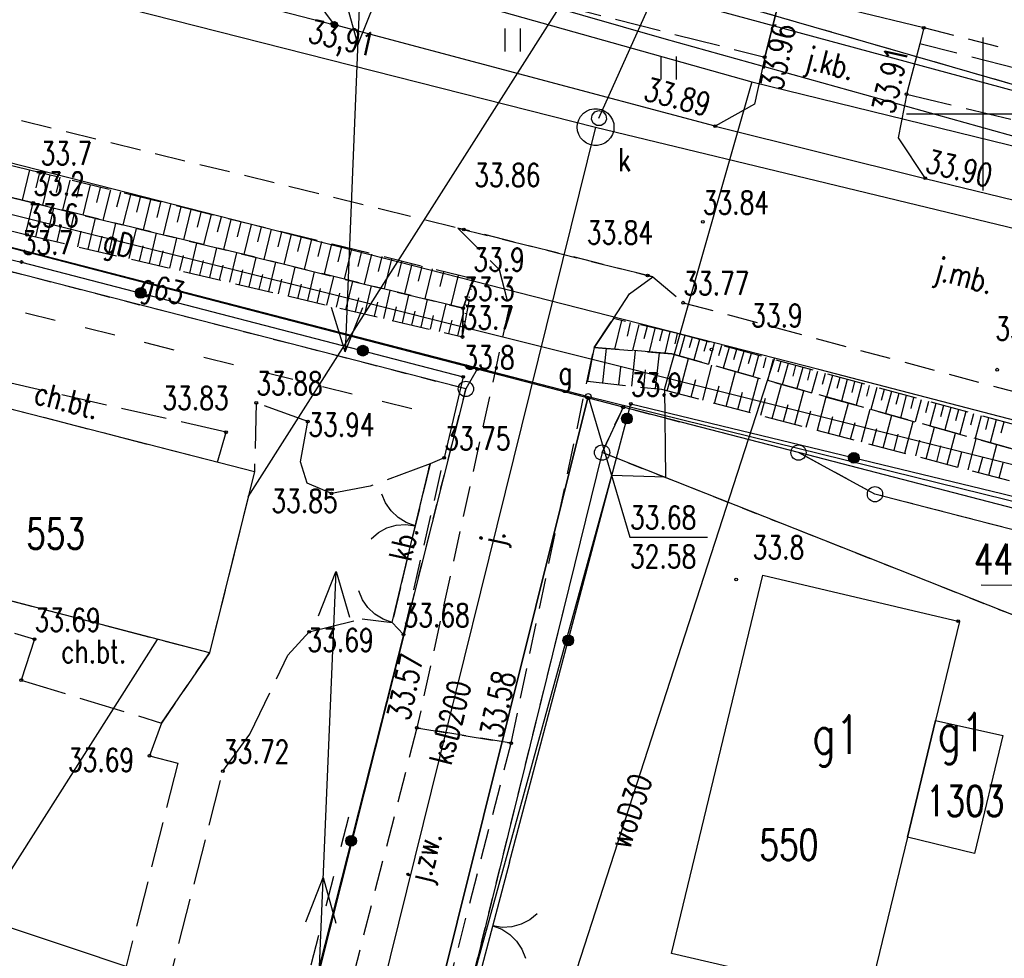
# Model space of a CAD drawing. Extents: x 6550385 to 6550663, y 5985693 to 5985865.
# Tile 11 of 19: x 6550569 to 6550601, y 5985722 to 5985753. Entities that reach past the tile are written whole.
import ezdxf
from ezdxf.enums import TextEntityAlignment as Align

# ---------------------------------------------------------------- set-up
doc = ezdxf.new("R2010")
doc.units = 0
doc.header["$MEASUREMENT"] = 0
for name, pattern in [('1', [2, 1, -1]), ('2', [1, 0.5, -0.5]), ('423', [2, 1.5, -0.5]), ('424', [1.5, 1, -0.5]), ('9', [1.75, 1.25, -0.5]), ('901', [0])]:
    doc.linetypes.add(name, pattern=pattern)
doc.layers.get('0').update_dxf_attribs({"linetype": 'CONTINUOUS'})
for name, color, linetype in [('000_INNE__NIEZYDENTYFIKOWA', 7, 'CONTINUOUS'), ('202-PUNKT_GRANICZNY', 7, 'CONTINUOUS'), ('203-PUNKT_GRANICZNY', 7, 'CONTINUOUS'), ('211-NUMER_DZIALKI_EWIDENCY', 7, 'CONTINUOUS'), ('218-KONTUR_UZYTKU_GRUNTOWE', 7, 'CONTINUOUS'), ('219-DZIALKA_EWIDENCYJNA', 7, 'CONTINUOUS'), ('312-BUDYNEK_EWIDENCYJNY', 7, 'CONTINUOUS'), ('312-OZNACZENIE_BUDYNKU_EWI', 7, 'CONTINUOUS'), ('BRAMA', 7, 'CONTINUOUS'), ('CHODNIK', 7, 'CONTINUOUS'), ('CHODNIK-ATR17', 7, 'CONTINUOUS'), ('FURTKA', 7, 'CONTINUOUS'), ('INNY_OBIEKT_ZAGOSPODAROWAN', 7, 'CONTINUOUS'), ('JEZDNIA', 7, 'CONTINUOUS'), ('JEZDNIA-ATR17', 7, 'CONTINUOUS'), ('KOMORA_PODZIEMNA', 7, 'CONTINUOUS'), ('KRAWEZNIK', 7, 'CONTINUOUS'), ('OBSZAR_UTWARDZONY', 7, 'CONTINUOUS'), ('OBSZAR_UTWARDZONY-ATR17', 7, 'CONTINUOUS'), ('OBUDOWA_OCHRONNA_PRZEWODU', 7, 'CONTINUOUS'), ('OGRODZENIE_TRWALE', 7, 'CONTINUOUS'), ('OPISY', 7, 'CONTINUOUS'), ('PIKIETA_NATURALNA', 7, 'CONTINUOUS'), ('PIKIETA_NATURALNA-ATR2', 7, 'CONTINUOUS'), ('PIKIETA_SZTUCZNA', 7, 'CONTINUOUS'), ('PIKIETA_SZTUCZNA-ATR2', 7, 'CONTINUOUS'), ('PRZEWOD_ELEKTROENERGETYCZ0', 7, 'CONTINUOUS'), ('PRZEWOD_ELEKTROENERGETYCZN', 7, 'CONTINUOUS'), ('PRZEWOD_GAZOWY', 7, 'CONTINUOUS'), ('PRZEWOD_GAZOWY-ATR1', 7, 'CONTINUOUS'), ('PRZEWOD_KANALIZACYJNY', 7, 'CONTINUOUS'), ('PRZEWOD_KANALIZACYJNY-ATR1', 7, 'CONTINUOUS'), ('PRZEWOD_TELEKOMUNIKACYJNY_', 7, 'CONTINUOUS'), ('PRZEWOD_WODOCIAGOWY', 7, 'CONTINUOUS'), ('PRZEWOD_WODOCIAGOWY-ATR1', 7, 'CONTINUOUS'), ('RZEDNA-ATR2', 7, 'CONTINUOUS'), ('RZEDNA-ATR3', 7, 'CONTINUOUS'), ('SKARPA_NIEUMOCNIONA', 7, 'CONTINUOUS'), ('TRAWNIK', 7, 'CONTINUOUS'), ('WLAZ_DO_KOMORY_LUB_KANALU0', 7, 'CONTINUOUS'), ('WLAZ_DO_KOMORY_LUB_KANALU_', 7, 'CONTINUOUS'), ('ZASUWA_LUB_ZAWOR-ATR17', 7, 'CONTINUOUS')]:
    doc.layers.add(name, color=color, linetype=linetype)
doc.styles.add('STYL_ARIAL', font='simplex', dxfattribs={"width": 0.75, "oblique": 0.1})

# ---------------------------------------------------------------- blocks, each defined once
blk = doc.blocks.new('202')
at = {"color": 0}
blk.add_circle((0, 0), 0.25, dxfattribs=at)
blk = doc.blocks.new('203')
at = {"color": 0}
blk.add_circle((0, 0), 0.05, dxfattribs=at)
blk = doc.blocks.new('US22')
at = {"color": 7}
blk.add_polyline3d([(0, 0.25, 0), (0.1352, 0.2103, 0), (0.2274, 0.1039, 0), (0.2475, -0.0356, 0), (0.1889, -0.1637, 0), (0.0704, -0.2399, 0), (-0.0704, -0.2399, 0), (-0.1889, -0.1637, 0), (-0.2475, -0.0356, 0), (-0.2274, 0.1039, 0), (-0.1352, 0.2103, 0), (0, 0.25, 0)], dxfattribs=at)
blk = doc.blocks.new('OK02')
at = {"color": 7}
for points in [[(-0.75, 1.299, 0), (-0.4963, 1.1147, 0), (-0.2865, 0.8817, 0), (-0.1297, 0.6101, 0), (-0.0328, 0.3119, 0), (0, 0, 0)], [(0, 0, 0), (0.0328, 0.3119, 0), (0.1297, 0.6101, 0), (0.2865, 0.8817, 0), (0.4963, 1.1147, 0), (0.75, 1.299, 0)]]:
    blk.add_polyline3d(points, dxfattribs=at)
blk = doc.blocks.new('OK04')
at = {"color": 7}
blk.add_polyline3d([(0, 0.001, 0), (0.0328, 0.3129, 0), (0.1297, 0.6111, 0), (0.2865, 0.8827, 0), (0.4963, 1.1157, 0), (0.75, 1.3, 0)], dxfattribs=at)
blk = doc.blocks.new('PW01')
at = {"color": 7}
blk.add_polyline3d([(0.045, 0, 0), (0.0318, -0.0318, 0), (0, -0.045, 0), (-0.0318, -0.0318, 0), (-0.045, 0, 0), (-0.0318, 0.0318, 0), (0, 0.045, 0), (0.0318, 0.0318, 0), (0.045, 0, 0)], dxfattribs=at)
blk = doc.blocks.new('801')
at = {"color": 0}
for radius in [0.1, 0.09, 0.08, 0.07, 0.06, 0.05, 0.04, 0.03, 0.02, 0.01]:
    blk.add_circle((0, 0), radius, dxfattribs=at)
blk = doc.blocks.new('TU04')
at = {"color": 7}
for points in [[(0, 0, 0), (0, 0.75, 0)], [(0.5, 0, 0), (0.5, 0.75, 0)]]:
    blk.add_polyline3d(points, dxfattribs=at)

msp = doc.modelspace()

# ---------------------------------------------------------------- linework, layer by layer
at = {"layer": '000_INNE__NIEZYDENTYFIKOWA', "color": 7}
for points in [[(6550568.84, 5985748.17, 0), (6550568.6, 5985747.18, 0)], [(6550569.17, 5985748.09, 0), (6550569.05, 5985747.59, 0)], [(6550569.5, 5985748.01, 0), (6550569.26, 5985747.02, 0)], [(6550569.83, 5985747.93, 0), (6550569.71, 5985747.43, 0)], [(6550570.16, 5985747.84, 0), (6550569.92, 5985746.86, 0)], [(6550570.49, 5985747.76, 0), (6550570.37, 5985747.27, 0)], [(6550570.82, 5985747.68, 0), (6550570.58, 5985746.69, 0)], [(6550571.15, 5985747.6, 0), (6550571.03, 5985747.11, 0)], [(6550571.48, 5985747.52, 0), (6550571.23, 5985746.53, 0)], [(6550571.81, 5985747.44, 0), (6550571.68, 5985746.95, 0)], [(6550572.14, 5985747.36, 0), (6550571.89, 5985746.37, 0)], [(6550572.46, 5985747.28, 0), (6550572.34, 5985746.79, 0)], [(6550568.71, 5985746.06, 0), (6550568.96, 5985747.09, 0)], [(6550572.79, 5985747.2, 0), (6550572.55, 5985746.21, 0)], [(6550573.12, 5985747.12, 0), (6550573, 5985746.62, 0)], [(6550573.45, 5985747.04, 0), (6550573.21, 5985746.05, 0)], [(6550573.78, 5985746.96, 0), (6550573.66, 5985746.46, 0)], [(6550569.39, 5985745.9, 0), (6550569.63, 5985746.92, 0)], [(6550570.08, 5985745.74, 0), (6550570.31, 5985746.76, 0)], [(6550574.11, 5985746.88, 0), (6550573.87, 5985745.89, 0)], [(6550574.44, 5985746.79, 0), (6550574.32, 5985746.3, 0)], [(6550574.77, 5985746.71, 0), (6550574.52, 5985745.73, 0)], [(6550575.1, 5985746.63, 0), (6550574.97, 5985746.14, 0)], [(6550569.05, 5985745.98, 0), (6550569.17, 5985746.5, 0)], [(6550569.74, 5985745.82, 0), (6550569.86, 5985746.33, 0)], [(6550570.75, 5985745.58, 0), (6550570.99, 5985746.59, 0)], [(6550571.43, 5985745.42, 0), (6550571.66, 5985746.43, 0)], [(6550575.42, 5985746.55, 0), (6550575.18, 5985745.57, 0)], [(6550575.75, 5985746.47, 0), (6550575.63, 5985745.98, 0)], [(6550576.08, 5985746.39, 0), (6550575.84, 5985745.41, 0)], [(6550576.41, 5985746.31, 0), (6550576.29, 5985745.82, 0)], [(6550570.42, 5985745.66, 0), (6550570.53, 5985746.17, 0)], [(6550571.09, 5985745.5, 0), (6550571.21, 5985746.01, 0)], [(6550572.1, 5985745.27, 0), (6550572.33, 5985746.26, 0)], [(6550572.76, 5985745.11, 0), (6550572.99, 5985746.1, 0)], [(6550576.74, 5985746.23, 0), (6550576.5, 5985745.24, 0)], [(6550577.07, 5985746.15, 0), (6550576.95, 5985745.66, 0)], [(6550577.39, 5985746.07, 0), (6550577.15, 5985745.08, 0)], [(6550577.72, 5985745.99, 0), (6550577.6, 5985745.5, 0)], [(6550571.76, 5985745.35, 0), (6550571.88, 5985745.85, 0)], [(6550572.43, 5985745.19, 0), (6550572.55, 5985745.69, 0)], [(6550573.42, 5985744.96, 0), (6550573.65, 5985745.94, 0)], [(6550574.08, 5985744.8, 0), (6550574.31, 5985745.78, 0)], [(6550578.05, 5985745.91, 0), (6550577.81, 5985744.92, 0)], [(6550578.38, 5985745.83, 0), (6550578.26, 5985745.34, 0)], [(6550578.71, 5985745.75, 0), (6550578.47, 5985744.76, 0)], [(6550579.04, 5985745.67, 0), (6550578.91, 5985745.17, 0)], [(6550573.09, 5985745.03, 0), (6550573.21, 5985745.53, 0)], [(6550573.75, 5985744.88, 0), (6550573.87, 5985745.37, 0)], [(6550574.73, 5985744.65, 0), (6550574.96, 5985745.62, 0)], [(6550575.38, 5985744.5, 0), (6550575.61, 5985745.46, 0)], [(6550579.36, 5985745.59, 0), (6550579.12, 5985744.6, 0)], [(6550579.69, 5985745.51, 0), (6550579.57, 5985745.01, 0)], [(6550580.02, 5985745.42, 0), (6550579.78, 5985744.44, 0)], [(6550580.35, 5985745.34, 0), (6550580.23, 5985744.85, 0)], [(6550574.4, 5985744.73, 0), (6550574.52, 5985745.21, 0)], [(6550575.05, 5985744.57, 0), (6550575.17, 5985745.06, 0)], [(6550576.02, 5985744.35, 0), (6550576.25, 5985745.31, 0)], [(6550576.66, 5985744.2, 0), (6550576.89, 5985745.15, 0)], [(6550580.67, 5985745.26, 0), (6550580.43, 5985744.28, 0)], [(6550581, 5985745.18, 0), (6550580.88, 5985744.69, 0)], [(6550581.33, 5985745.1, 0), (6550581.09, 5985744.12, 0)], [(6550581.66, 5985745.02, 0), (6550581.54, 5985744.53, 0)], [(6550575.7, 5985744.42, 0), (6550575.81, 5985744.9, 0)], [(6550576.34, 5985744.27, 0), (6550576.46, 5985744.75, 0)], [(6550577.3, 5985744.05, 0), (6550577.52, 5985744.99, 0)], [(6550577.93, 5985743.9, 0), (6550578.15, 5985744.84, 0)], [(6550578.56, 5985743.75, 0), (6550578.78, 5985744.69, 0)], [(6550582, 5985744.94, 0), (6550581.76, 5985743.96, 0)], [(6550582.37, 5985744.85, 0), (6550582.25, 5985744.36, 0)], [(6550582.85, 5985744.73, 0), (6550582.61, 5985743.75, 0)], [(6550576.98, 5985744.12, 0), (6550577.09, 5985744.6, 0)], [(6550577.61, 5985743.97, 0), (6550577.73, 5985744.44, 0)], [(6550579.18, 5985743.6, 0), (6550579.4, 5985744.53, 0)], [(6550579.8, 5985743.46, 0), (6550580.02, 5985744.38, 0)], [(6550583.33, 5985744.53, 0), (6550583.32, 5985744.53, 0)], [(6550578.24, 5985743.82, 0), (6550578.35, 5985744.29, 0)], [(6550578.87, 5985743.68, 0), (6550578.98, 5985744.14, 0)], [(6550580.42, 5985743.31, 0), (6550580.63, 5985744.23, 0)], [(6550581.03, 5985743.17, 0), (6550581.24, 5985744.08, 0)], [(6550583.28, 5985744.26, 0), (6550583.22, 5985744.27, 0)], [(6550579.49, 5985743.53, 0), (6550579.6, 5985743.99, 0)], [(6550580.11, 5985743.39, 0), (6550580.22, 5985743.85, 0)], [(6550581.64, 5985743.03, 0), (6550581.85, 5985743.93, 0)], [(6550582.24, 5985742.89, 0), (6550582.45, 5985743.79, 0)], [(6550583.18, 5985743.73, 0), (6550583.05, 5985743.76, 0)], [(6550583.23, 5985744, 0), (6550583.18, 5985744.01, 0)], [(6550580.72, 5985743.24, 0), (6550580.83, 5985743.7, 0)], [(6550581.33, 5985743.1, 0), (6550581.44, 5985743.55, 0)], [(6550581.94, 5985742.96, 0), (6550582.04, 5985743.41, 0)], [(6550582.84, 5985742.75, 0), (6550583.01, 5985743.45, 0)], [(6550583.13, 5985743.47, 0), (6550583.07, 5985743.48, 0)], [(6550582.54, 5985742.82, 0), (6550582.65, 5985743.26, 0)], [(6550583.08, 5985743.2, 0), (6550583, 5985743.22, 0)], [(6550588.18, 5985743.25, 0), (6550587.96, 5985742.31, 0)], [(6550588.47, 5985743.18, 0), (6550588.37, 5985742.74, 0)], [(6550588.75, 5985743.12, 0), (6550588.55, 5985742.27, 0)], [(6550589.02, 5985743.05, 0), (6550588.92, 5985742.65, 0)], [(6550589.27, 5985742.99, 0), (6550589.09, 5985742.22, 0)], [(6550589.52, 5985742.94, 0), (6550589.43, 5985742.57, 0)], [(6550589.76, 5985742.88, 0), (6550589.6, 5985742.18, 0)], [(6550590, 5985742.82, 0), (6550589.93, 5985742.49, 0)], [(6550590.25, 5985742.76, 0), (6550590.07, 5985742.09, 0)], [(6550590.49, 5985742.69, 0), (6550590.4, 5985742.36, 0)], [(6550590.73, 5985742.63, 0), (6550590.55, 5985741.96, 0)], [(6550590.97, 5985742.56, 0), (6550590.88, 5985742.23, 0)], [(6550591.21, 5985742.5, 0), (6550591.03, 5985741.82, 0)], [(6550591.45, 5985742.43, 0), (6550591.36, 5985742.09, 0)], [(6550587.57, 5985741.21, 0), (6550587.69, 5985742.34, 0)], [(6550588.52, 5985741.1, 0), (6550588.64, 5985742.26, 0)], [(6550589.3, 5985741.02, 0), (6550589.43, 5985742.19, 0)], [(6550591.7, 5985742.37, 0), (6550591.51, 5985741.69, 0)], [(6550591.94, 5985742.3, 0), (6550591.85, 5985741.96, 0)], [(6550592.18, 5985742.24, 0), (6550591.99, 5985741.56, 0)], [(6550592.42, 5985742.17, 0), (6550592.33, 5985741.83, 0)], [(6550592.66, 5985742.1, 0), (6550592.48, 5985741.42, 0)], [(6550590.07, 5985740.85, 0), (6550590.38, 5985742.01, 0)], [(6550590.84, 5985740.64, 0), (6550591.14, 5985741.79, 0)], [(6550592.9, 5985742.04, 0), (6550592.81, 5985741.7, 0)], [(6550593.14, 5985741.97, 0), (6550592.96, 5985741.29, 0)], [(6550593.39, 5985741.91, 0), (6550593.29, 5985741.56, 0)], [(6550593.63, 5985741.84, 0), (6550593.44, 5985741.15, 0)], [(6550593.87, 5985741.78, 0), (6550593.78, 5985741.43, 0)], [(6550588.1, 5985741.15, 0), (6550588.16, 5985741.72, 0)], [(6550588.91, 5985741.06, 0), (6550588.97, 5985741.64, 0)], [(6550589.68, 5985740.95, 0), (6550589.84, 5985741.53, 0)], [(6550591.61, 5985740.44, 0), (6550591.91, 5985741.58, 0)], [(6550594.11, 5985741.71, 0), (6550593.92, 5985741.02, 0)], [(6550594.35, 5985741.65, 0), (6550594.26, 5985741.3, 0)], [(6550594.59, 5985741.58, 0), (6550594.4, 5985740.88, 0)], [(6550594.84, 5985741.52, 0), (6550594.74, 5985741.16, 0)], [(6550590.46, 5985740.75, 0), (6550590.61, 5985741.32, 0)], [(6550592.36, 5985740.24, 0), (6550592.66, 5985741.37, 0)], [(6550593.11, 5985740.05, 0), (6550593.41, 5985741.16, 0)], [(6550595.08, 5985741.45, 0), (6550594.89, 5985740.75, 0)], [(6550595.32, 5985741.38, 0), (6550595.22, 5985741.03, 0)], [(6550595.56, 5985741.32, 0), (6550595.37, 5985740.61, 0)], [(6550595.8, 5985741.25, 0), (6550595.71, 5985740.9, 0)], [(6550596.04, 5985741.19, 0), (6550595.85, 5985740.48, 0)], [(6550591.23, 5985740.54, 0), (6550591.38, 5985741.11, 0)], [(6550591.99, 5985740.34, 0), (6550592.14, 5985740.91, 0)], [(6550593.85, 5985739.85, 0), (6550594.14, 5985740.95, 0)], [(6550596.28, 5985741.12, 0), (6550596.19, 5985740.77, 0)], [(6550596.53, 5985741.06, 0), (6550596.33, 5985740.34, 0)], [(6550596.77, 5985740.99, 0), (6550596.67, 5985740.63, 0)], [(6550597.01, 5985740.93, 0), (6550596.81, 5985740.21, 0)], [(6550597.25, 5985740.86, 0), (6550597.15, 5985740.5, 0)], [(6550592.74, 5985740.15, 0), (6550592.89, 5985740.71, 0)], [(6550593.48, 5985739.95, 0), (6550593.63, 5985740.5, 0)], [(6550594.59, 5985739.66, 0), (6550594.87, 5985740.75, 0)], [(6550595.31, 5985739.47, 0), (6550595.6, 5985740.55, 0)], [(6550597.49, 5985740.8, 0), (6550597.3, 5985740.07, 0)], [(6550597.73, 5985740.73, 0), (6550597.64, 5985740.37, 0)], [(6550597.98, 5985740.66, 0), (6550597.78, 5985739.94, 0)], [(6550598.22, 5985740.6, 0), (6550598.12, 5985740.23, 0)], [(6550598.46, 5985740.53, 0), (6550598.26, 5985739.8, 0)], [(6550594.22, 5985739.76, 0), (6550594.37, 5985740.3, 0)], [(6550596.03, 5985739.28, 0), (6550596.31, 5985740.35, 0)], [(6550598.71, 5985740.47, 0), (6550598.61, 5985740.1, 0)], [(6550598.95, 5985740.4, 0), (6550598.75, 5985739.67, 0)], [(6550599.2, 5985740.33, 0), (6550599.1, 5985739.97, 0)], [(6550599.44, 5985740.27, 0), (6550599.24, 5985739.53, 0)], [(6550599.69, 5985740.2, 0), (6550599.59, 5985739.83, 0)], [(6550594.95, 5985739.56, 0), (6550595.09, 5985740.11, 0)], [(6550595.67, 5985739.37, 0), (6550595.82, 5985739.91, 0)], [(6550596.74, 5985739.09, 0), (6550597.02, 5985740.15, 0)], [(6550597.45, 5985738.91, 0), (6550597.72, 5985739.95, 0)], [(6550599.94, 5985740.13, 0), (6550599.74, 5985739.39, 0)], [(6550600.18, 5985740.07, 0), (6550600.08, 5985739.69, 0)], [(6550600.43, 5985740, 0), (6550600.23, 5985739.25, 0)], [(6550600.68, 5985739.93, 0), (6550600.58, 5985739.56, 0)], [(6550596.39, 5985739.19, 0), (6550596.53, 5985739.72, 0)], [(6550597.1, 5985739, 0), (6550597.23, 5985739.53, 0)], [(6550598.14, 5985738.73, 0), (6550598.42, 5985739.76, 0)], [(6550598.83, 5985738.54, 0), (6550599.1, 5985739.57, 0)], [(6550597.8, 5985738.82, 0), (6550597.93, 5985739.34, 0)], [(6550599.52, 5985738.37, 0), (6550599.78, 5985739.38, 0)], [(6550598.49, 5985738.63, 0), (6550598.62, 5985739.15, 0)], [(6550599.18, 5985738.45, 0), (6550599.31, 5985738.96, 0)], [(6550600.19, 5985738.19, 0), (6550600.45, 5985739.19, 0)], [(6550599.85, 5985738.28, 0), (6550599.99, 5985738.78, 0)], [(6550600.53, 5985738.1, 0), (6550600.66, 5985738.6, 0)]]:
    msp.add_polyline3d(points, dxfattribs=at)
at = {"layer": '218-KONTUR_UZYTKU_GRUNTOWE', "color": 3, "linetype": '2'}
for points in [[(6550575.35, 5985758.37, 0), (6550611.94, 5985747.8, 0)], [(6550583.1, 5985741.01, 0), (6550546.42, 5985750.46, 0)], [(6550575.68, 5985711.55, 0), (6550583.1, 5985741.01, 0)], [(6550588.24, 5985740.41, 0), (6550587.55, 5985738.93, 0)], [(6550587.55, 5985738.93, 0), (6550588.24, 5985740.41, 0)], [(6550593.97, 5985738.93, 0), (6550588.24, 5985740.41, 0)], [(6550587.55, 5985738.93, 0), (6550580.5, 5985710.31, 0)], [(6550620.5, 5985725.9, 0), (6550587.55, 5985738.93, 0)], [(6550596.47, 5985737.57, 0), (6550593.97, 5985738.93, 0)], [(6550622.88, 5985730.75, 0), (6550596.47, 5985737.57, 0)]]:
    msp.add_polyline3d(points, dxfattribs=at)
at = {"layer": '219-DZIALKA_EWIDENCYJNA', "color": 7}
for points in [[(6550575.35, 5985758.37, 0), (6550611.94, 5985747.8, 0)], [(6550575.33, 5985757.72, 0), (6550611.94, 5985747.8, 0)], [(6550583.47, 5985741.66, 0), (6550546.61, 5985751.24, 0)], [(6550583.1, 5985741.01, 0), (6550546.42, 5985750.46, 0)], [(6550583.47, 5985741.66, 0), (6550583.1, 5985741.01, 0)], [(6550588.24, 5985740.41, 0), (6550583.47, 5985741.66, 0)], [(6550583.1, 5985741.01, 0), (6550575.68, 5985711.55, 0)], [(6550588.24, 5985740.41, 0), (6550587.55, 5985738.93, 0)], [(6550593.97, 5985738.93, 0), (6550588.24, 5985740.41, 0)], [(6550587.55, 5985738.93, 0), (6550580.5, 5985710.31, 0)], [(6550620.5, 5985725.9, 0), (6550587.55, 5985738.93, 0)], [(6550623.05, 5985731.38, 0), (6550593.97, 5985738.93, 0)], [(6550596.47, 5985737.57, 0), (6550593.97, 5985738.93, 0)], [(6550622.88, 5985730.75, 0), (6550596.47, 5985737.57, 0)]]:
    msp.add_polyline3d(points, dxfattribs=at)
at = {"layer": '312-BUDYNEK_EWIDENCYJNY', "color": 7}
for points in [[(6550565.04, 5985741.18, 0), (6550576.19, 5985738.31, 0)], [(6550576.19, 5985738.31, 0), (6550574.72, 5985732.38, 0)], [(6550574.72, 5985732.38, 0), (6550560.05, 5985736.22, 0)], [(6550589.82, 5985722.56, 0), (6550592.8, 5985734.92, 0)], [(6550592.8, 5985734.92, 0), (6550599.23, 5985733.41, 0)], [(6550599.23, 5985733.41, 0), (6550598.45, 5985730.17, 0)], [(6550597.53, 5985726.36, 0), (6550598.45, 5985730.17, 0)], [(6550598.45, 5985730.17, 0), (6550597.53, 5985726.36, 0)], [(6550598.45, 5985730.17, 0), (6550600.65, 5985729.68, 0)], [(6550600.65, 5985729.68, 0), (6550599.72, 5985725.83, 0)], [(6550597.53, 5985726.36, 0), (6550596.25, 5985721.06, 0)], [(6550599.72, 5985725.83, 0), (6550597.53, 5985726.36, 0)], [(6550596.25, 5985721.06, 0), (6550589.82, 5985722.56, 0)]]:
    msp.add_polyline3d(points, dxfattribs=at)
at = {"layer": 'BRAMA', "color": 7}
for points in [[(6550580.96, 5985734.52, 0), (6550581.93, 5985738.56, 0)], [(6550584.53, 5985725.54, 0), (6550583.43, 5985721.38, 0)]]:
    msp.add_polyline3d(points, dxfattribs=at)
at = {"layer": 'CHODNIK', "color": 7, "linetype": '423'}
for points in [[(6550578.301, 5985755.55, 0), (6550592.869, 5985751.858, 0), (6550593.268, 5985753.442, 0), (6550578.678, 5985757.134, 0), (6550578.301, 5985755.55, 0)], [(6550610.772, 5985749.011, 0), (6550597.933, 5985752.291, 0)], [(6550597.504, 5985750.649, 0), (6550601.3, 5985749.73, 0)], [(6550559.28, 5985737.8, 0), (6550560.39, 5985737.59, 0), (6550561.55, 5985742.08, 0), (6550574.98, 5985738.62, 0), (6550575.26, 5985739.6, 0), (6550560.59, 5985742.93, 0), (6550559.28, 5985737.8, 0)], [(6550571.74, 5985715.13, 0), (6550575.16, 5985728.52, 0), (6550576.04, 5985729.73, 0), (6550577.28, 5985732.31, 0), (6550577.98, 5985733.07, 0), (6550579.71, 5985733.5, 0), (6550580.69, 5985733.38, 0), (6550580.96, 5985734.52, 0), (6550581.93, 5985738.56, 0), (6550579.97, 5985737.83, 0), (6550578.71, 5985737.59, 0), (6550577.91, 5985737.93, 0), (6550577.7, 5985738.63, 0), (6550577.93, 5985739.95, 0), (6550576.25, 5985740.56, 0), (6550576.19, 5985738.31, 0), (6550574.72, 5985732.38, 0), (6550573.15, 5985730.09, 0), (6550572.76, 5985729.02, 0), (6550573.69, 5985728.78, 0), (6550570.06, 5985714.54, 0)], [(6550569, 5985732.83, 0), (6550568.57, 5985731.49, 0), (6550573.15, 5985730.09, 0), (6550574.72, 5985732.38, 0), (6550560.05, 5985736.22, 0), (6550558.95, 5985736.5, 0), (6550558.76, 5985735.86, 0), (6550569, 5985732.83, 0)]]:
    msp.add_polyline3d(points, dxfattribs=at)
at = {"layer": 'FURTKA', "color": 7}
msp.add_polyline3d([(6550580.69, 5985733.38, 0), (6550580.96, 5985734.52, 0)], dxfattribs=at)
at = {"layer": 'INNY_OBIEKT_ZAGOSPODAROWAN', "color": 7, "linetype": '1'}
for points in [[(6550581.33, 5985740.36, 0), (6550550.2, 5985748.07, 0)], [(6550575.58, 5985712.49, 0), (6550579.28, 5985727.05, 0)]]:
    msp.add_polyline3d(points, dxfattribs=at)
at = {"layer": 'JEZDNIA', "color": 7, "linetype": '424'}
for points in [[(6550554.01, 5985753.36, 0), (6550580.32, 5985746.9, 0)], [(6550580.32, 5985746.9, 0), (6550582.84, 5985746.27, 0)], [(6550584.58, 5985729.43, 0), (6550587.29, 5985742.37, 0), (6550587.92, 5985743.31, 0), (6550588.45, 5985744.12, 0), (6550589.21, 5985744.68, 0), (6550589.04, 5985744.72, 0), (6550582.84, 5985746.27, 0), (6550584.19, 5985744.91, 0), (6550584.51, 5985743.68, 0), (6550581.5, 5985729.93, 0), (6550584.58, 5985729.43, 0)], [(6550582.84, 5985746.27, 0), (6550589.04, 5985744.72, 0)], [(6550589.04, 5985744.72, 0), (6550589.21, 5985744.68, 0)], [(6550589.21, 5985744.68, 0), (6550590.2, 5985743.83, 0)], [(6550590.2, 5985743.83, 0), (6550623.06, 5985735, 0), (6550624.8, 5985733.54, 0), (6550628.38, 5985731.78, 0), (6550629.73, 5985733.3, 0), (6550638.11, 5985727.67, 0), (6550638.33, 5985728.18, 0), (6550639.04, 5985728.57, 0), (6550639.69, 5985728.67, 0), (6550640.24, 5985728.5, 0), (6550640.5, 5985730.49, 0), (6550652.74, 5985728.06, 0), (6550653.932, 5985727.783, 0)], [(6550581.5, 5985729.93, 0), (6550576.85, 5985711.86, 0)], [(6550584.58, 5985729.43, 0), (6550581.5, 5985729.93, 0)], [(6550579.85, 5985711.13, 0), (6550584.58, 5985729.43, 0)]]:
    msp.add_polyline3d(points, dxfattribs=at)
at = {"layer": 'KOMORA_PODZIEMNA', "color": 34}
msp.add_polyline3d([(6550587.15, 5985750.14, 0), (6550587.28, 5985750.17, 0), (6550587.4, 5985750.17, 0), (6550587.53, 5985750.14, 0), (6550587.64, 5985750.09, 0), (6550587.74, 5985750.02, 0), (6550587.83, 5985749.92, 0), (6550587.89, 5985749.81, 0), (6550587.93, 5985749.69, 0), (6550587.94, 5985749.57, 0), (6550587.93, 5985749.45, 0), (6550587.89, 5985749.33, 0), (6550587.83, 5985749.22, 0), (6550587.74, 5985749.12, 0), (6550587.64, 5985749.05, 0), (6550587.53, 5985749, 0), (6550587.4, 5985748.97, 0), (6550587.28, 5985748.97, 0), (6550587.15, 5985749, 0), (6550587.04, 5985749.05, 0), (6550586.94, 5985749.12, 0), (6550586.85, 5985749.22, 0), (6550586.79, 5985749.33, 0), (6550586.75, 5985749.45, 0), (6550586.74, 5985749.57, 0), (6550586.75, 5985749.69, 0), (6550586.79, 5985749.81, 0), (6550586.85, 5985749.92, 0), (6550586.94, 5985750.02, 0), (6550587.04, 5985750.09, 0), (6550587.15, 5985750.14, 0)], dxfattribs=at)
at = {"layer": 'KRAWEZNIK', "color": 7}
for points in [[(6550593.382, 5985753.966, 0), (6550593.268, 5985753.442, 0), (6550592.869, 5985751.858, 0), (6550592.531, 5985750.325, 0), (6550591.249, 5985749.601, 0), (6550578.804, 5985752.917, 0), (6550577.925, 5985754.114, 0), (6550578.301, 5985755.55, 0), (6550578.678, 5985757.134, 0), (6550578.837, 5985757.589, 0)], [(6550572.677, 5985754.5, 0), (6550578.804, 5985752.917, 0)], [(6550593.382, 5985753.973, 0), (6550598.064, 5985752.821, 0)], [(6550598.064, 5985752.821, 0), (6550597.933, 5985752.291, 0), (6550597.52, 5985750.72, 0), (6550597.227, 5985749.219, 0), (6550598.115, 5985747.893, 0), (6550609.696, 5985745.064, 0), (6550623.98, 5985741.04, 0)], [(6550591.249, 5985749.601, 0), (6550598.115, 5985747.893, 0)]]:
    msp.add_polyline3d(points, dxfattribs=at)
at = {"layer": 'OBSZAR_UTWARDZONY', "color": 7, "linetype": '424'}
for points in [[(6550598.064, 5985752.821, 0), (6550606.459, 5985750.681, 0), (6550607.166, 5985758.381, 0), (6550608.457, 5985758.341, 0), (6550608.841, 5985763.038, 0)], [(6550581.93, 5985738.56, 0), (6550580.96, 5985734.52, 0), (6550580.69, 5985733.38, 0), (6550581.06, 5985732.98, 0), (6550582.39, 5985738.76, 0), (6550581.93, 5985738.56, 0)]]:
    msp.add_polyline3d(points, dxfattribs=at)
at = {"layer": 'OBUDOWA_OCHRONNA_PRZEWODU', "color": 30}
msp.add_polyline3d([(6550592.44, 5985751.05, 0), (6550590.29, 5985743.5, 0)], dxfattribs=at)
at = {"layer": 'OBUDOWA_OCHRONNA_PRZEWODU', "color": 7}
msp.add_polyline3d([(6550587.1, 5985740.76, 0), (6550579.39, 5985709.85, 0), (6550575.86, 5985698.19, 0)], dxfattribs=at)
at = {"layer": 'OGRODZENIE_TRWALE', "color": 7, "linetype": '901'}
for points in [[(6550550.61, 5985749.46, 0), (6550568.58, 5985745.16, 0), (6550583.01, 5985741.41, 0), (6550582.39, 5985738.76, 0), (6550581.93, 5985738.56, 0)], [(6550584.53, 5985725.54, 0), (6550588.49, 5985740.52, 0)], [(6550588.49, 5985740.52, 0), (6550600.62, 5985737.59, 0), (6550617.5, 5985733.37, 0), (6550622.78, 5985731.63, 0), (6550626.02, 5985730.1, 0), (6550628.09, 5985727.59, 0), (6550631.74, 5985722.21, 0), (6550633.71, 5985718.71, 0), (6550637.23, 5985712.35, 0), (6550639.01, 5985708.87, 0)], [(6550580.69, 5985733.38, 0), (6550581.06, 5985732.98, 0), (6550575.73, 5985711.99, 0), (6550573.61, 5985712.63, 0), (6550571.26, 5985703.66, 0), (6550570.72, 5985701.59, 0)]]:
    msp.add_polyline3d(points, dxfattribs=at)
at = {"layer": 'OGRODZENIE_TRWALE', "color": 7}
for centre, radius in [((6550572.473, 5985744.148), 0.175), ((6550572.473, 5985744.148), 0.158), ((6550572.473, 5985744.148), 0.14), ((6550572.473, 5985744.148), 0.122), ((6550572.473, 5985744.148), 0.105), ((6550572.473, 5985744.148), 0.0875), ((6550572.473, 5985744.148), 0.07), ((6550572.473, 5985744.148), 0.0525), ((6550572.473, 5985744.148), 0.035), ((6550579.732, 5985742.262), 0.175), ((6550579.732, 5985742.262), 0.158), ((6550579.732, 5985742.262), 0.14), ((6550579.732, 5985742.262), 0.122), ((6550579.732, 5985742.262), 0.105), ((6550579.732, 5985742.262), 0.0875), ((6550579.732, 5985742.262), 0.07), ((6550579.732, 5985742.262), 0.0525), ((6550579.732, 5985742.262), 0.035), ((6550588.364, 5985740.042), 0.175), ((6550588.364, 5985740.042), 0.158), ((6550588.364, 5985740.042), 0.14), ((6550588.364, 5985740.042), 0.122), ((6550588.364, 5985740.042), 0.105), ((6550588.364, 5985740.042), 0.0875), ((6550588.364, 5985740.042), 0.07), ((6550588.364, 5985740.042), 0.0525), ((6550588.364, 5985740.042), 0.035), ((6550595.78, 5985738.759), 0.175), ((6550595.78, 5985738.759), 0.158), ((6550595.78, 5985738.759), 0.14), ((6550595.78, 5985738.759), 0.122), ((6550595.78, 5985738.759), 0.105), ((6550595.78, 5985738.759), 0.0875), ((6550595.78, 5985738.759), 0.07), ((6550595.78, 5985738.759), 0.0525), ((6550595.78, 5985738.759), 0.035), ((6550586.447, 5985732.791), 0.175), ((6550586.447, 5985732.791), 0.158), ((6550586.447, 5985732.791), 0.14), ((6550586.447, 5985732.791), 0.122), ((6550586.447, 5985732.791), 0.105), ((6550586.447, 5985732.791), 0.0875), ((6550586.447, 5985732.791), 0.07), ((6550586.447, 5985732.791), 0.0525), ((6550586.447, 5985732.791), 0.035), ((6550579.348, 5985726.239), 0.175), ((6550579.348, 5985726.239), 0.158), ((6550579.348, 5985726.239), 0.14), ((6550579.348, 5985726.239), 0.122), ((6550579.348, 5985726.239), 0.105), ((6550579.348, 5985726.239), 0.0875), ((6550579.348, 5985726.239), 0.07), ((6550579.348, 5985726.239), 0.0525), ((6550579.348, 5985726.239), 0.035)]:
    msp.add_circle(centre, radius, dxfattribs=at)
at = {"layer": 'OPISY', "color": 7}
for points in [[(6550600, 5985747.5, 0), (6550600, 5985752.5, 0)], [(6550597.5, 5985750, 0), (6550602.5, 5985750, 0)]]:
    msp.add_polyline3d(points, dxfattribs=at)
at = {"layer": 'PRZEWOD_ELEKTROENERGETYCZ0', "color": 1}
for points in [[(6550579.76, 5985757.206, 0), (6550579.152, 5985742.222, 0), (6550578.712, 5985743.673, 0)], [(6550579.161, 5985753.713, 0), (6550579.573, 5985752.262, 0), (6550580.134, 5985753.666, 0)], [(6550579.152, 5985742.222, 0), (6550579.732, 5985743.673, 0)], [(6550564.016, 5985724.805, 0), (6550578.232, 5985720.059, 0), (6550578.856, 5985735.04, 0), (6550579.293, 5985733.552, 0)], [(6550578.287, 5985733.595, 0), (6550578.845, 5985735.029, 0)], [(6550577.864, 5985723.587, 0), (6550578.431, 5985725.039, 0), (6550578.853, 5985723.551, 0)]]:
    msp.add_polyline3d(points, dxfattribs=at)
at = {"layer": 'PRZEWOD_ELEKTROENERGETYCZN', "color": 1}
for points in [[(6550575.98, 5985737.48, 0), (6550592.924, 5985764.133, 0)], [(6550654.24, 5985724.82, 0), (6550654.13, 5985727.7, 0), (6550655.8, 5985737.65, 0), (6550639.56, 5985742.81, 0), (6550627.56, 5985746.28, 0), (6550618.55, 5985744.22, 0), (6550602.23, 5985748.93, 0), (6550589.58, 5985752.46, 0), (6550579.02, 5985755.5, 0), (6550579.41, 5985757.35, 0), (6550579.8, 5985757.18, 0)], [(6550562.08, 5985715.61, 0), (6550573.02, 5985732.82, 0)]]:
    msp.add_polyline3d(points, dxfattribs=at)
at = {"layer": 'PRZEWOD_GAZOWY', "color": 40}
for points in [[(6550619.8, 5985733.64, 0), (6550614.33, 5985735.19, 0), (6550577.91, 5985744.31, 0), (6550559.1, 5985748.98, 0), (6550552.16, 5985750.97, 0), (6550551.84, 5985749.88, 0)], [(6550551.84, 5985749.88, 0), (6550587.1, 5985740.76, 0), (6550618.26, 5985733.08, 0), (6550621.19, 5985742.2, 0), (6550656.16, 5985734.14, 0), (6550659.648, 5985733.623, 0)], [(6550575.86, 5985698.19, 0), (6550579.39, 5985709.85, 0), (6550587.1, 5985740.76, 0)]]:
    msp.add_polyline3d(points, dxfattribs=at)
at = {"layer": 'PRZEWOD_KANALIZACYJNY', "color": 34}
for points in [[(6550489.93, 5985774.41, 0), (6550517.53, 5985767.16, 0), (6550547.86, 5985759.38, 0), (6550564.83, 5985755.29, 0), (6550587.34, 5985749.57, 0)], [(6550587.34, 5985749.57, 0), (6550579.28, 5985717.03, 0), (6550576, 5985704.07, 0), (6550575.63, 5985702.6, 0)], [(6550587.34, 5985749.57, 0), (6550611.95, 5985743.62, 0), (6550645.73, 5985734.08, 0), (6550659.567, 5985730.236, 0)]]:
    msp.add_polyline3d(points, dxfattribs=at)
at = {"layer": 'PRZEWOD_TELEKOMUNIKACYJNY_', "color": 30}
for points in [[(6550491.43, 5985780.35, 0), (6550493.6, 5985778.29, 0), (6550497.85, 5985774.91, 0), (6550531.59, 5985766.38, 0), (6550562.31, 5985758.53, 0), (6550583.99, 5985753.43, 0), (6550592.44, 5985751.05, 0)], [(6550592.44, 5985751.05, 0), (6550590.29, 5985743.5, 0), (6550589.59, 5985741.02, 0), (6550589.62, 5985738.13, 0), (6550587.86, 5985738.18, 0), (6550579.44, 5985707.61, 0), (6550575.95, 5985697.55, 0)], [(6550592.44, 5985751.05, 0), (6550609.2, 5985746.94, 0)]]:
    msp.add_polyline3d(points, dxfattribs=at)
at = {"layer": 'PRZEWOD_WODOCIAGOWY', "color": 5}
for points in [[(6550621.85, 5985735.12, 0), (6550603.76, 5985739.27, 0), (6550594.63, 5985741.65, 0), (6550593.19, 5985742.02, 0), (6550545.51, 5985754.21, 0), (6550537.08, 5985756.53, 0), (6550502.49, 5985765.4, 0), (6550491.71, 5985768.23, 0), (6550490.95, 5985768.36, 0)], [(6550593.19, 5985742.02, 0), (6550578.56, 5985696.81, 0)]]:
    msp.add_polyline3d(points, dxfattribs=at)
at = {"layer": 'RZEDNA-ATR2', "color": 7}
for points in [[(6550587.45, 5985749.86, 0), (6550590.05, 5985755.67, 0), (6550592.587, 5985755.67, 0)], [(6550587.1, 5985740.76, 0), (6550588.46, 5985736.17, 0), (6550590.997, 5985736.17, 0)]]:
    msp.add_polyline3d(points, dxfattribs=at)
at = {"layer": 'SKARPA_NIEUMOCNIONA', "color": 7, "linetype": '9'}
for points in [[(6550551.02, 5985752.47, 0), (6550550.96, 5985751.55, 0), (6550568.96, 5985747.09, 0), (6550583.01, 5985743.65, 0), (6550583.34, 5985744.61, 0), (6550569.2, 5985748.08, 0), (6550551.02, 5985752.47, 0)], [(6550551.02, 5985752.47, 0), (6550550.96, 5985751.55, 0), (6550568.96, 5985747.09, 0), (6550583.01, 5985743.65, 0), (6550583.34, 5985744.61, 0), (6550569.2, 5985748.08, 0), (6550551.02, 5985752.47, 0)], [(6550583.01, 5985743.65, 0), (6550568.96, 5985747.09, 0), (6550550.96, 5985751.55, 0), (6550550.61, 5985750.51, 0), (6550568.76, 5985746.05, 0), (6550582.99, 5985742.71, 0), (6550583.01, 5985743.65, 0)], [(6550583.01, 5985743.65, 0), (6550568.96, 5985747.09, 0), (6550550.96, 5985751.55, 0), (6550550.61, 5985750.51, 0), (6550568.76, 5985746.05, 0), (6550582.99, 5985742.71, 0), (6550583.01, 5985743.65, 0)], [(6550583.34, 5985744.61, 0), (6550583.01, 5985743.65, 0), (6550582.99, 5985742.71, 0), (6550583.34, 5985744.61, 0)], [(6550583.34, 5985744.61, 0), (6550583.01, 5985743.65, 0), (6550582.99, 5985742.71, 0), (6550583.34, 5985744.61, 0)], [(6550587.29, 5985742.37, 0), (6550589.83, 5985742.16, 0), (6550622.82, 5985732.94, 0), (6550625.06, 5985731.87, 0), (6550626.49, 5985730.83, 0), (6550629.55, 5985727.78, 0), (6550632.96, 5985722.69, 0), (6550634.86, 5985719.47, 0), (6550638.25, 5985713.75, 0), (6550640.13, 5985710.22, 0), (6550640.94, 5985710.47, 0), (6550640.05, 5985713.16, 0), (6550637.55, 5985718.12, 0), (6550633.28, 5985724.35, 0), (6550630.3, 5985728, 0), (6550626.84, 5985731.3, 0), (6550625.44, 5985732.25, 0), (6550623.16, 5985733.84, 0), (6550590.02, 5985742.82, 0), (6550587.92, 5985743.31, 0), (6550587.29, 5985742.37, 0)], [(6550587.29, 5985742.37, 0), (6550589.83, 5985742.16, 0), (6550622.82, 5985732.94, 0), (6550625.06, 5985731.87, 0), (6550626.49, 5985730.83, 0), (6550629.55, 5985727.78, 0), (6550632.96, 5985722.69, 0), (6550634.86, 5985719.47, 0), (6550638.25, 5985713.75, 0), (6550640.13, 5985710.22, 0), (6550640.94, 5985710.47, 0), (6550640.05, 5985713.16, 0), (6550637.55, 5985718.12, 0), (6550633.28, 5985724.35, 0), (6550630.3, 5985728, 0), (6550626.84, 5985731.3, 0), (6550625.44, 5985732.25, 0), (6550623.16, 5985733.84, 0), (6550590.02, 5985742.82, 0), (6550587.92, 5985743.31, 0), (6550587.29, 5985742.37, 0)], [(6550639.02, 5985709.44, 0), (6550640.13, 5985710.22, 0), (6550638.25, 5985713.75, 0), (6550634.86, 5985719.47, 0), (6550632.96, 5985722.69, 0), (6550629.55, 5985727.78, 0), (6550626.49, 5985730.83, 0), (6550625.06, 5985731.87, 0), (6550622.82, 5985732.94, 0), (6550589.83, 5985742.16, 0), (6550587.29, 5985742.37, 0), (6550587.07, 5985741.26, 0), (6550589.49, 5985741, 0), (6550622.67, 5985732.28, 0), (6550624.67, 5985731.23, 0), (6550626.1, 5985730.37, 0), (6550629.06, 5985727.54, 0), (6550632.42, 5985722.14, 0), (6550634.07, 5985718.95, 0), (6550637.5, 5985713.08, 0), (6550639.02, 5985709.44, 0)], [(6550639.02, 5985709.44, 0), (6550640.13, 5985710.22, 0), (6550638.25, 5985713.75, 0), (6550634.86, 5985719.47, 0), (6550632.96, 5985722.69, 0), (6550629.55, 5985727.78, 0), (6550626.49, 5985730.83, 0), (6550625.06, 5985731.87, 0), (6550622.82, 5985732.94, 0), (6550589.83, 5985742.16, 0), (6550587.29, 5985742.37, 0), (6550587.07, 5985741.26, 0), (6550589.49, 5985741, 0), (6550622.67, 5985732.28, 0), (6550624.67, 5985731.23, 0), (6550626.1, 5985730.37, 0), (6550629.06, 5985727.54, 0), (6550632.42, 5985722.14, 0), (6550634.07, 5985718.95, 0), (6550637.5, 5985713.08, 0), (6550639.02, 5985709.44, 0)]]:
    msp.add_polyline3d(points, dxfattribs=at)
at = {"layer": 'WLAZ_DO_KOMORY_LUB_KANALU0', "color": 7}
msp.add_polyline3d([(6550599.938, 5985734.603, 0), (6550603.223, 5985734.572, 0), (6550605.331, 5985735.75, 0)], dxfattribs=at)
at = {"layer": 'ZASUWA_LUB_ZAWOR-ATR17', "color": 52}
msp.add_polyline3d([(6550587.026, 5985740.695, 0), (6550587, 5985740.767, 0), (6550587.032, 5985740.836, 0), (6550587.104, 5985740.862, 0), (6550587.173, 5985740.83, 0), (6550587.199, 5985740.758, 0), (6550587.167, 5985740.689, 0), (6550587.095, 5985740.663, 0), (6550587.026, 5985740.695, 0)], dxfattribs=at)

# ---------------------------------------------------------------- block references
at = {"layer": '202-PUNKT_GRANICZNY', "color": 7}
for p in [(6550583.1, 5985741.01), (6550587.55, 5985738.93), (6550593.97, 5985738.93), (6550596.47, 5985737.57)]:
    msp.add_blockref('202', p, dxfattribs=at)
at = {"layer": '203-PUNKT_GRANICZNY', "color": 7}
for p in [(6550583.47, 5985741.66), (6550588.24, 5985740.41)]:
    msp.add_blockref('203', p, dxfattribs=at)
at = {"layer": 'BRAMA', "color": 7}
for p, rotation in [((6550581.445, 5985736.54), 76.50132), ((6550583.98, 5985723.46), 255.18967)]:
    msp.add_blockref('OK02', p, dxfattribs=dict(at, rotation=rotation))
at = {"layer": 'FURTKA', "color": 7, "rotation": 76.67321}
msp.add_blockref('OK04', (6550580.69, 5985733.38), dxfattribs=at)
at = {"layer": 'JEZDNIA', "color": 7}
msp.add_blockref('801', (6550578.804, 5985752.917, 33.911), dxfattribs=at)
at = {"layer": 'PIKIETA_NATURALNA', "color": 7}
for p in [(6550569.2, 5985748.08), (6550568.96, 5985747.09), (6550568.76, 5985746.05), (6550568.58, 5985745.16), (6550583.34, 5985744.61), (6550583.01, 5985743.65), (6550582.99, 5985742.71), (6550591.13, 5985742.3), (6550583.01, 5985741.41), (6550588.49, 5985740.52), (6550591.93, 5985734.78), (6550599.19, 5985733.42)]:
    msp.add_blockref('PW01', p, dxfattribs=at)
at = {"layer": 'PIKIETA_SZTUCZNA', "color": 7}
for p in [(6550598.061, 5985752.813), (6550592.864, 5985751.858), (6550597.5, 5985750.648), (6550591.249, 5985749.6), (6550598.108, 5985747.901), (6550590.84, 5985746.47), (6550590.2, 5985743.83), (6550576.25, 5985740.56), (6550577.93, 5985739.95), (6550575.26, 5985739.6), (6550582.39, 5985738.76), (6550578.71, 5985737.59), (6550577.98, 5985733.07), (6550569, 5985732.83), (6550581.06, 5985732.98), (6550568.57, 5985731.49), (6550581.5, 5985729.93), (6550584.58, 5985729.43), (6550572.76, 5985729.02), (6550575.16, 5985728.52)]:
    msp.add_blockref('PW01', p, dxfattribs=at)
at = {"layer": 'PIKIETA_SZTUCZNA', "color": 7, "rotation": 180.00042}
for p in [(6550583.03, 5985746.22), (6550589.04, 5985744.72), (6550600.46, 5985741.64)]:
    msp.add_blockref('PW01', p, dxfattribs=at)
at = {"layer": 'TRAWNIK', "color": 7}
for p in [(6550584.388, 5985752.038), (6550589.479, 5985751.129)]:
    msp.add_blockref('TU04', p, dxfattribs=at)
at = {"layer": 'WLAZ_DO_KOMORY_LUB_KANALU_', "color": 7}
msp.add_blockref('US22', (6550587.45, 5985749.86), dxfattribs=at)

# ---------------------------------------------------------------- texts
at = {"layer": '211-NUMER_DZIALKI_EWIDENCY', "color": 7, "style": 'STYL_ARIAL', "width": 0.75}
msp.add_text('442/1', height=1, dxfattribs=at).set_placement((6550599.702, 5985734.95))
at = {"layer": '312-OZNACZENIE_BUDYNKU_EWI', "color": 7, "style": 'STYL_ARIAL', "width": 0.75}
for s, height, p in [('553', 1, (6550568.73, 5985735.78)), ('g1', 1.25, (6550594.42, 5985729.088)), ('1303', 1, (6550598.13, 5985727.041)), ('550', 1, (6550592.69, 5985725.61))]:
    msp.add_text(s, height=height, dxfattribs=at).set_placement(p)
msp.add_text('g1', height=1.25, dxfattribs=at).set_placement((6550599.3, 5985729.166), align=Align.CENTER)
at = {"layer": 'CHODNIK-ATR17', "color": 7, "style": 'STYL_ARIAL', "width": 0.75}
msp.add_text('ch.bt.', height=0.75, rotation=345.553, dxfattribs=at).set_placement((6550568.944, 5985740.548))
msp.add_text('ch.bt.', height=0.75, dxfattribs=at).set_placement((6550569.88, 5985732.056))
at = {"layer": 'JEZDNIA', "color": 7, "style": 'STYL_ARIAL', "width": 0.75}
msp.add_text('33,91', height=0.75, rotation=347.0976, dxfattribs=at).set_placement((6550577.904, 5985752.361))
at = {"layer": 'JEZDNIA-ATR17', "color": 7, "style": 'STYL_ARIAL', "width": 0.75}
for s, rotation, p in [('j.kb.', 345.867, (6550594.149, 5985751.488)), ('j.mb.', 344.958, (6550598.381, 5985744.603)), ('j.', 78.171, (6550584.299, 5985735.842)), ('j.zw.', 75.508, (6550581.902, 5985724.814))]:
    msp.add_text(s, height=0.75, rotation=rotation, dxfattribs=at).set_placement(p)
at = {"layer": 'OBSZAR_UTWARDZONY-ATR17', "color": 7, "style": 'STYL_ARIAL', "width": 0.75}
msp.add_text('kb.', height=0.75, rotation=77.041, dxfattribs=at).set_placement((6550581.301, 5985735.337))
at = {"layer": 'PIKIETA_NATURALNA-ATR2', "color": 7, "style": 'STYL_ARIAL', "width": 0.75}
for s, p in [('33.7', (6550569.2, 5985748.336)), ('33.2', (6550568.96, 5985747.346)), ('33.6', (6550568.76, 5985746.306)), ('33.7', (6550568.58, 5985745.416)), ('33.9', (6550583.34, 5985744.866)), ('33.3', (6550583.01, 5985743.906)), ('33.7', (6550582.99, 5985742.966)), ('33.9', (6550592.42, 5985743.036)), ('33.8', (6550583.01, 5985741.666)), ('33.9', (6550588.49, 5985740.776)), ('33.8', (6550592.47, 5985735.456))]:
    msp.add_text(s, height=0.75, dxfattribs=at).set_placement(p)
at = {"layer": 'PIKIETA_SZTUCZNA-ATR2', "color": 7, "style": 'STYL_ARIAL', "width": 0.75}
for s, rotation, p in [('33.96', 78.165, (6550593.441, 5985750.738)), ('33.91', 77.3422, (6550597.091, 5985749.969)), ('33.89', 345.277, (6550588.87, 5985750.472)), ('33.90', 346.222, (6550598.079, 5985748.115)), ('33.57', 77.652, (6550581.25, 5985730.135)), ('33.58', 78.171, (6550584.289, 5985729.572))]:
    msp.add_text(s, height=0.75, rotation=rotation, dxfattribs=at).set_placement(p)
for s, p in [('33.86', (6550583.37, 5985747.626)), ('33.84', (6550590.84, 5985746.726)), ('33.84', (6550587.05, 5985745.746)), ('33.77', (6550590.2, 5985744.086)), ('33.83', (6550600.4, 5985742.606)), ('33.88', (6550576.25, 5985740.816)), ('33.83', (6550573.18, 5985740.336)), ('33.94', (6550577.95, 5985739.466)), ('33.75', (6550582.39, 5985739.016)), ('33.85', (6550576.74, 5985736.976)), ('33.69', (6550569, 5985733.086)), ('33.68', (6550581.06, 5985733.236)), ('33.69', (6550577.92, 5985732.426)), ('33.69', (6550570.09, 5985728.506)), ('33.72', (6550575.16, 5985728.776))]:
    msp.add_text(s, height=0.75, dxfattribs=at).set_placement(p)
at = {"layer": 'PRZEWOD_GAZOWY-ATR1', "color": 40, "style": 'STYL_ARIAL', "width": 0.75}
for s, rotation, p in [('gD', 346.057, (6550571.195, 5985745.525)), ('g63', 345.498, (6550572.4, 5985744.106))]:
    msp.add_text(s, height=0.75, rotation=rotation, dxfattribs=at).set_placement(p)
at = {"layer": 'PRZEWOD_KANALIZACYJNY-ATR1', "color": 34, "style": 'STYL_ARIAL', "width": 0.75}
msp.add_text('ksD200', height=0.75, rotation=76.088, dxfattribs=at).set_placement((6550582.615, 5985728.675))
at = {"layer": 'PRZEWOD_WODOCIAGOWY-ATR1', "color": 5, "style": 'STYL_ARIAL', "width": 0.75}
msp.add_text('woD30', height=0.75, rotation=72.068, dxfattribs=at).set_placement((6550588.446, 5985725.925))
at = {"layer": 'RZEDNA-ATR2', "color": 40, "style": 'STYL_ARIAL', "width": 0.75}
msp.add_text('33.68', height=0.75, dxfattribs=at).set_placement((6550588.46, 5985736.434))
at = {"layer": 'RZEDNA-ATR3', "color": 40, "style": 'STYL_ARIAL', "width": 0.75}
msp.add_text('32.58', height=0.75, dxfattribs=at).set_placement((6550588.46, 5985735.158))
at = {"layer": 'WLAZ_DO_KOMORY_LUB_KANALU_', "color": 7, "style": 'STYL_ARIAL', "width": 0.75}
msp.add_text('k', height=0.75, dxfattribs=at).set_placement((6550588.08, 5985748.126))
at = {"layer": 'ZASUWA_LUB_ZAWOR-ATR17', "color": 40, "style": 'STYL_ARIAL', "width": 0.75}
msp.add_text('g', height=0.75, dxfattribs=at).set_placement((6550586.126, 5985741.163))

doc.saveas('drawing.dxf')
